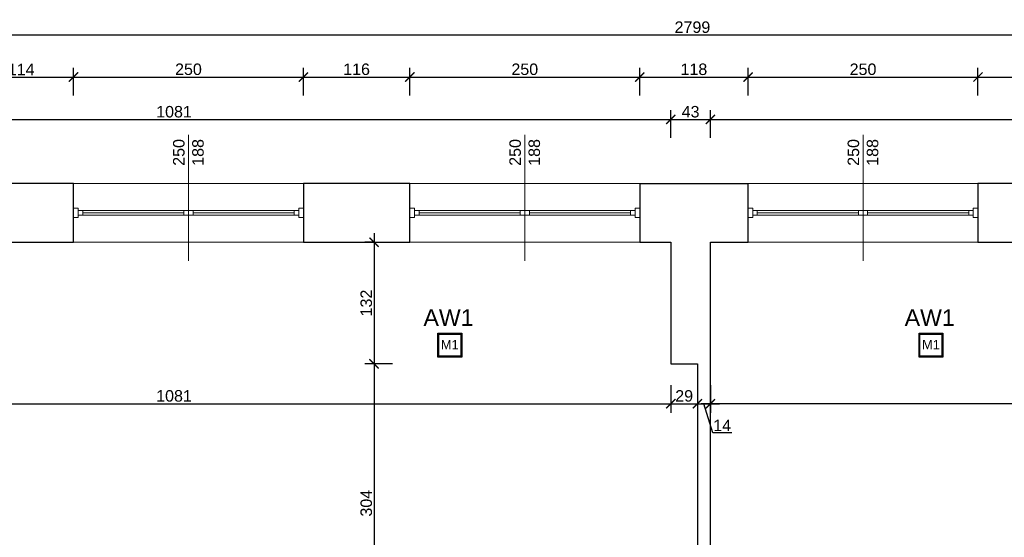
# Model space of a CAD drawing. Header units: millimetres. Extents: x 2709036 to 2756280, y 168165 to 192362.
# Tile 125 of 192: x 2719781 to 2720852, y 191610 to 192173. Entities that reach past the tile are written whole.
import ezdxf

# ---------------------------------------------------------------- set-up
doc = ezdxf.new("R2010")
doc.units = ezdxf.units.MM
doc.header["$MEASUREMENT"] = 0
doc.linetypes.add('HIDDEN2', pattern=[4.7625, 3.175, -1.5875])
for name, color, linetype, lineweight in [('__MAZ_OPIS_STOLARKA', 7, 'Continuous', 0), ('__MAZ_SCHODY', 7, 'Continuous', 0), ('__MAZ_STOLARKA OKIENNA', 7, 'Continuous', 9), ('__MAZ_WYMIARY', 7, 'Continuous', 9), ('__MAZ_ŚCIANY ISTNIEJĄCE', 7, 'Continuous', 30)]:
    doc.layers.add(name, color=color, linetype=linetype, lineweight=lineweight)
doc.layers.add('Oświetlenie awaryjne', color=1, linetype='Continuous')
doc.styles.add('Arial', font='arial.ttf')
doc.styles.add('Dimensions', font='arial.ttf')
doc.styles.add('Malanow_1_100', font='isocpeur.ttf')
doc.styles.add('styl1', font='arial.ttf')
doc.dimstyles.new('100', dxfattribs={"dimtxt": 10, "dimasz": 10, "dimexe": 18, "dimexo": 15, "dimgap": 9, "dimtad": 1, "dimdec": 1, "dimrnd": 0.5, "dimdsep": 46, "dimtxsty": 'Dimensions', "dimblk": 'ARCHTICK', "dimcen": 9, "dimdle": 10, "dimadec": 1, "dimazin": 2, "dimtfac": 1, "dimtdec": 4, "dimtofl": 0, "dimtmove": 2, "dimatfit": 3, "dimfxl": 1, "dimtolj": 1, "dimtzin": 0, "dimarcsym": 0})

# ---------------------------------------------------------------- blocks, each defined once
blk = doc.blocks.new('_ArchTick')
at = {"color": 0, "linetype": 'ByBlock', "const_width": 0.15}
blk.add_lwpolyline([(-0.5, -0.5), (0.5, 0.5)], dxfattribs=at)
blk = doc.blocks.new('*D1071')
at = {"layer": '__MAZ_WYMIARY', "color": 0, "lineweight": -2}
for p, q in [((2720166.4, 191941.1), (2720166.4, 191788.9)), ((2720166.4, 191931.1), (2720156.4, 191931.1)), ((2720186.4, 191798.9), (2720156.4, 191798.9))]:
    blk.add_line(p, q, dxfattribs=at)
at = {"layer": 'Defpoints', "color": 0, "lineweight": 30}
for p in [(2720176.5, 191931.1), (2720166.4, 191798.9), (2720489.3, 191798.9)]:
    blk.add_point(p, dxfattribs=at)
at = {"layer": '__MAZ_WYMIARY', "color": 0, "lineweight": -2, "xscale": 10, "yscale": 10, "zscale": 10}
for p, rotation in [((2720166.4, 191931.1), 90), ((2720166.4, 191798.9), 270)]:
    blk.add_blockref('_ArchTick', p, dxfattribs=dict(at, rotation=rotation))
at = {"layer": '__MAZ_WYMIARY', "color": 0, "lineweight": 5, "insert": (2720158, 191865), "char_height": 12.5, "attachment_point": 5, "rotation": 90, "style": 'Arial'}
blk.add_mtext('\\A1;132', dxfattribs=at)
blk = doc.blocks.new('*D1072')
at = {"layer": '__MAZ_WYMIARY', "color": 0, "lineweight": -2}
for p, q in [((2720166.4, 191808.9), (2720166.4, 191485.5)), ((2720186.4, 191798.9), (2720156.4, 191798.9)), ((2720186.4, 191495.5), (2720156.4, 191495.5))]:
    blk.add_line(p, q, dxfattribs=at)
at = {"layer": 'Defpoints', "color": 0, "lineweight": 30}
for p in [(2720489.3, 191798.9), (2720166.4, 191495.5), (2720489.3, 191495.5)]:
    blk.add_point(p, dxfattribs=at)
at = {"layer": '__MAZ_WYMIARY', "color": 0, "lineweight": -2, "xscale": 10, "yscale": 10, "zscale": 10}
for p, rotation in [((2720166.4, 191798.9), 90), ((2720166.4, 191495.5), 270)]:
    blk.add_blockref('_ArchTick', p, dxfattribs=dict(at, rotation=rotation))
at = {"layer": '__MAZ_WYMIARY', "color": 0, "lineweight": 5, "insert": (2720158, 191647.2), "char_height": 12.5, "attachment_point": 5, "rotation": 90, "style": 'Arial'}
blk.add_mtext('\\A1;304', dxfattribs=at)
blk = doc.blocks.new('*D1074')
at = {"layer": '__MAZ_WYMIARY', "color": 0, "lineweight": -2}
for p, q in [((2719408.3, 191735.5), (2719408.3, 191765.5)), ((2720489.3, 191775.5), (2720489.3, 191745.5)), ((2719398.3, 191755.5), (2720499.3, 191755.5))]:
    blk.add_line(p, q, dxfattribs=at)
at = {"layer": 'Defpoints', "color": 0, "lineweight": 30}
for p in [(2720489.3, 191798.9), (2720489.3, 191755.5), (2719408.3, 191709.2)]:
    blk.add_point(p, dxfattribs=at)
at = {"layer": '__MAZ_WYMIARY', "color": 0, "lineweight": -2, "xscale": 10, "yscale": 10, "zscale": 10, "rotation": 180}
blk.add_blockref('_ArchTick', (2719408.3, 191755.5), dxfattribs=at)
at = {"layer": '__MAZ_WYMIARY', "color": 0, "lineweight": -2, "xscale": 10, "yscale": 10, "zscale": 10}
blk.add_blockref('_ArchTick', (2720489.3, 191755.5), dxfattribs=at)
at = {"layer": '__MAZ_WYMIARY', "color": 0, "lineweight": 5, "insert": (2719948.8, 191763.9), "char_height": 12.5, "attachment_point": 5, "style": 'Arial'}
blk.add_mtext('\\A1;1081', dxfattribs=at)
blk = doc.blocks.new('*D1076')
at = {"layer": '__MAZ_WYMIARY', "color": 0, "lineweight": -2}
for p, q in [((2719113.3, 192136.7), (2719113.3, 192166.7)), ((2721912.3, 192136.7), (2721912.3, 192166.7)), ((2719103.3, 192156.7), (2721922.3, 192156.7))]:
    blk.add_line(p, q, dxfattribs=at)
at = {"layer": 'Defpoints', "color": 0, "lineweight": 30}
for p in [(2721912.3, 192156.7), (2719113.3, 191995.1), (2721912.3, 191995.1)]:
    blk.add_point(p, dxfattribs=at)
at = {"layer": '__MAZ_WYMIARY', "color": 0, "lineweight": -2, "xscale": 10, "yscale": 10, "zscale": 10, "rotation": 180}
blk.add_blockref('_ArchTick', (2719113.3, 192156.7), dxfattribs=at)
at = {"layer": '__MAZ_WYMIARY', "color": 0, "lineweight": -2, "xscale": 10, "yscale": 10, "zscale": 10}
blk.add_blockref('_ArchTick', (2721912.3, 192156.7), dxfattribs=at)
at = {"layer": '__MAZ_WYMIARY', "color": 0, "lineweight": 5, "insert": (2720512.8, 192165.1), "char_height": 12.5, "attachment_point": 5, "style": 'Arial'}
blk.add_mtext('\\A1;2799', dxfattribs=at)
blk = doc.blocks.new('*D1081')
at = {"layer": '__MAZ_WYMIARY', "color": 0, "lineweight": -2}
for p, q in [((2719408.3, 192044.8), (2719408.3, 192074.8)), ((2720489.3, 192044.8), (2720489.3, 192074.8)), ((2719398.3, 192064.8), (2720499.3, 192064.8))]:
    blk.add_line(p, q, dxfattribs=at)
at = {"layer": 'Defpoints', "color": 0, "lineweight": 30}
for p in [(2720489.3, 192064.8), (2719408.3, 191890.4), (2720489.3, 191889.7)]:
    blk.add_point(p, dxfattribs=at)
at = {"layer": '__MAZ_WYMIARY', "color": 0, "lineweight": -2, "xscale": 10, "yscale": 10, "zscale": 10, "rotation": 180}
blk.add_blockref('_ArchTick', (2719408.3, 192064.8), dxfattribs=at)
at = {"layer": '__MAZ_WYMIARY', "color": 0, "lineweight": -2, "xscale": 10, "yscale": 10, "zscale": 10}
blk.add_blockref('_ArchTick', (2720489.3, 192064.8), dxfattribs=at)
at = {"layer": '__MAZ_WYMIARY', "color": 0, "lineweight": 5, "insert": (2719948.8, 192073.1), "char_height": 12.5, "attachment_point": 5, "style": 'Arial'}
blk.add_mtext('\\A1;1081', dxfattribs=at)
blk = doc.blocks.new('*D1082')
at = {"layer": '__MAZ_WYMIARY', "color": 0, "lineweight": -2}
for p, q in [((2720489.3, 192044.8), (2720489.3, 192074.8)), ((2720532.3, 192044.8), (2720532.3, 192074.8)), ((2720479.3, 192064.8), (2720542.3, 192064.8))]:
    blk.add_line(p, q, dxfattribs=at)
at = {"layer": 'Defpoints', "color": 0, "lineweight": 30}
for p in [(2720532.3, 192064.8), (2720489.3, 191889.7), (2720532.3, 191744.4)]:
    blk.add_point(p, dxfattribs=at)
at = {"layer": '__MAZ_WYMIARY', "color": 0, "lineweight": -2, "xscale": 10, "yscale": 10, "zscale": 10, "rotation": 180}
blk.add_blockref('_ArchTick', (2720489.3, 192064.8), dxfattribs=at)
at = {"layer": '__MAZ_WYMIARY', "color": 0, "lineweight": -2, "xscale": 10, "yscale": 10, "zscale": 10}
blk.add_blockref('_ArchTick', (2720532.3, 192064.8), dxfattribs=at)
at = {"layer": '__MAZ_WYMIARY', "color": 0, "lineweight": 5, "insert": (2720510.8, 192073.1), "char_height": 12.5, "attachment_point": 5, "style": 'Arial'}
blk.add_mtext('\\A1;43', dxfattribs=at)
blk = doc.blocks.new('*D1083')
at = {"layer": '__MAZ_WYMIARY', "color": 0, "lineweight": -2}
for p, q in [((2720532.3, 192044.8), (2720532.3, 192074.8)), ((2721612.3, 192044.8), (2721612.3, 192074.8)), ((2720522.3, 192064.8), (2721622.3, 192064.8))]:
    blk.add_line(p, q, dxfattribs=at)
at = {"layer": 'Defpoints', "color": 0, "lineweight": 30}
for p in [(2721612.3, 192064.8), (2721612.3, 191898), (2720532.3, 191744.4)]:
    blk.add_point(p, dxfattribs=at)
at = {"layer": '__MAZ_WYMIARY', "color": 0, "lineweight": -2, "xscale": 10, "yscale": 10, "zscale": 10, "rotation": 180}
blk.add_blockref('_ArchTick', (2720532.3, 192064.8), dxfattribs=at)
at = {"layer": '__MAZ_WYMIARY', "color": 0, "lineweight": -2, "xscale": 10, "yscale": 10, "zscale": 10}
blk.add_blockref('_ArchTick', (2721612.3, 192064.8), dxfattribs=at)
at = {"layer": '__MAZ_WYMIARY', "color": 0, "lineweight": 5, "insert": (2721072.3, 192073.1), "char_height": 12.5, "attachment_point": 5, "style": 'Arial'}
blk.add_mtext('\\A1;1080', dxfattribs=at)
blk = doc.blocks.new('*D1107')
at = {"layer": '__MAZ_WYMIARY', "color": 0, "lineweight": -2}
for p, q in [((2719725.4, 192090.9), (2719725.4, 192120.9)), ((2719839.5, 192090.9), (2719839.5, 192120.9)), ((2719715.4, 192110.9), (2719849.5, 192110.9))]:
    blk.add_line(p, q, dxfattribs=at)
at = {"layer": 'Defpoints', "color": 0, "lineweight": 30}
for p in [(2719839.5, 192110.9), (2719725.4, 191995.1), (2719839.5, 191995.1)]:
    blk.add_point(p, dxfattribs=at)
at = {"layer": '__MAZ_WYMIARY', "color": 0, "lineweight": -2, "xscale": 10, "yscale": 10, "zscale": 10, "rotation": 180}
blk.add_blockref('_ArchTick', (2719725.4, 192110.9), dxfattribs=at)
at = {"layer": '__MAZ_WYMIARY', "color": 0, "lineweight": -2, "xscale": 10, "yscale": 10, "zscale": 10}
blk.add_blockref('_ArchTick', (2719839.5, 192110.9), dxfattribs=at)
at = {"layer": '__MAZ_WYMIARY', "color": 0, "lineweight": 5, "insert": (2719782.5, 192119.2), "char_height": 12.5, "attachment_point": 5, "style": 'Arial'}
blk.add_mtext('\\A1;114', dxfattribs=at)
blk = doc.blocks.new('*D1108')
at = {"layer": '__MAZ_WYMIARY', "color": 0, "lineweight": -2}
for p, q in [((2719839.5, 192090.9), (2719839.5, 192120.9)), ((2720089.5, 192090.9), (2720089.5, 192120.9)), ((2719829.5, 192110.9), (2720099.5, 192110.9))]:
    blk.add_line(p, q, dxfattribs=at)
at = {"layer": 'Defpoints', "color": 0, "lineweight": 30}
for p in [(2720089.5, 192110.9), (2719839.5, 191995.1), (2720089.5, 191995.1)]:
    blk.add_point(p, dxfattribs=at)
at = {"layer": '__MAZ_WYMIARY', "color": 0, "lineweight": -2, "xscale": 10, "yscale": 10, "zscale": 10, "rotation": 180}
blk.add_blockref('_ArchTick', (2719839.5, 192110.9), dxfattribs=at)
at = {"layer": '__MAZ_WYMIARY', "color": 0, "lineweight": -2, "xscale": 10, "yscale": 10, "zscale": 10}
blk.add_blockref('_ArchTick', (2720089.5, 192110.9), dxfattribs=at)
at = {"layer": '__MAZ_WYMIARY', "color": 0, "lineweight": 5, "insert": (2719964.5, 192119.3), "char_height": 12.5, "attachment_point": 5, "style": 'Arial'}
blk.add_mtext('\\A1;250', dxfattribs=at)
blk = doc.blocks.new('*D1109')
at = {"layer": '__MAZ_WYMIARY', "color": 0, "lineweight": -2}
for p, q in [((2720089.5, 192090.9), (2720089.5, 192120.9)), ((2720205.4, 192090.9), (2720205.4, 192120.9)), ((2720079.5, 192110.9), (2720215.4, 192110.9))]:
    blk.add_line(p, q, dxfattribs=at)
at = {"layer": 'Defpoints', "color": 0, "lineweight": 30}
for p in [(2720205.4, 192110.9), (2720089.5, 191995.1), (2720205.4, 191995.1)]:
    blk.add_point(p, dxfattribs=at)
at = {"layer": '__MAZ_WYMIARY', "color": 0, "lineweight": -2, "xscale": 10, "yscale": 10, "zscale": 10, "rotation": 180}
blk.add_blockref('_ArchTick', (2720089.5, 192110.9), dxfattribs=at)
at = {"layer": '__MAZ_WYMIARY', "color": 0, "lineweight": -2, "xscale": 10, "yscale": 10, "zscale": 10}
blk.add_blockref('_ArchTick', (2720205.4, 192110.9), dxfattribs=at)
at = {"layer": '__MAZ_WYMIARY', "color": 0, "lineweight": 5, "insert": (2720147.4, 192119.3), "char_height": 12.5, "attachment_point": 5, "style": 'Arial'}
blk.add_mtext('\\A1;116', dxfattribs=at)
blk = doc.blocks.new('*D1110')
at = {"layer": '__MAZ_WYMIARY', "color": 0, "lineweight": -2}
for p, q in [((2720205.4, 192090.9), (2720205.4, 192120.9)), ((2720455.4, 192090.9), (2720455.4, 192120.9)), ((2720195.4, 192110.9), (2720465.4, 192110.9))]:
    blk.add_line(p, q, dxfattribs=at)
at = {"layer": 'Defpoints', "color": 0, "lineweight": 30}
for p in [(2720455.4, 192110.9), (2720205.4, 191995.1), (2720455.4, 191995.1)]:
    blk.add_point(p, dxfattribs=at)
at = {"layer": '__MAZ_WYMIARY', "color": 0, "lineweight": -2, "xscale": 10, "yscale": 10, "zscale": 10, "rotation": 180}
blk.add_blockref('_ArchTick', (2720205.4, 192110.9), dxfattribs=at)
at = {"layer": '__MAZ_WYMIARY', "color": 0, "lineweight": -2, "xscale": 10, "yscale": 10, "zscale": 10}
blk.add_blockref('_ArchTick', (2720455.4, 192110.9), dxfattribs=at)
at = {"layer": '__MAZ_WYMIARY', "color": 0, "lineweight": 5, "insert": (2720330.4, 192119.3), "char_height": 12.5, "attachment_point": 5, "style": 'Arial'}
blk.add_mtext('\\A1;250', dxfattribs=at)
blk = doc.blocks.new('*D1111')
at = {"layer": '__MAZ_WYMIARY', "color": 0, "lineweight": -2}
for p, q in [((2720455.4, 192090.9), (2720455.4, 192120.9)), ((2720573.4, 192090.9), (2720573.4, 192120.9)), ((2720445.4, 192110.9), (2720583.4, 192110.9))]:
    blk.add_line(p, q, dxfattribs=at)
at = {"layer": 'Defpoints', "color": 0, "lineweight": 30}
for p in [(2720573.4, 192110.9), (2720455.4, 191995.1), (2720573.4, 191995.1)]:
    blk.add_point(p, dxfattribs=at)
at = {"layer": '__MAZ_WYMIARY', "color": 0, "lineweight": -2, "xscale": 10, "yscale": 10, "zscale": 10, "rotation": 180}
blk.add_blockref('_ArchTick', (2720455.4, 192110.9), dxfattribs=at)
at = {"layer": '__MAZ_WYMIARY', "color": 0, "lineweight": -2, "xscale": 10, "yscale": 10, "zscale": 10}
blk.add_blockref('_ArchTick', (2720573.4, 192110.9), dxfattribs=at)
at = {"layer": '__MAZ_WYMIARY', "color": 0, "lineweight": 5, "insert": (2720514.4, 192119.3), "char_height": 12.5, "attachment_point": 5, "style": 'Arial'}
blk.add_mtext('\\A1;118', dxfattribs=at)
blk = doc.blocks.new('*D1112')
at = {"layer": '__MAZ_WYMIARY', "color": 0, "lineweight": -2}
for p, q in [((2720573.4, 192090.9), (2720573.4, 192120.9)), ((2720823.4, 192090.9), (2720823.4, 192120.9)), ((2720563.4, 192110.9), (2720833.4, 192110.9))]:
    blk.add_line(p, q, dxfattribs=at)
at = {"layer": 'Defpoints', "color": 0, "lineweight": 30}
for p in [(2720823.4, 192110.9), (2720573.4, 191995.1), (2720823.4, 191995.1)]:
    blk.add_point(p, dxfattribs=at)
at = {"layer": '__MAZ_WYMIARY', "color": 0, "lineweight": -2, "xscale": 10, "yscale": 10, "zscale": 10, "rotation": 180}
blk.add_blockref('_ArchTick', (2720573.4, 192110.9), dxfattribs=at)
at = {"layer": '__MAZ_WYMIARY', "color": 0, "lineweight": -2, "xscale": 10, "yscale": 10, "zscale": 10}
blk.add_blockref('_ArchTick', (2720823.4, 192110.9), dxfattribs=at)
at = {"layer": '__MAZ_WYMIARY', "color": 0, "lineweight": 5, "insert": (2720698.4, 192119.3), "char_height": 12.5, "attachment_point": 5, "style": 'Arial'}
blk.add_mtext('\\A1;250', dxfattribs=at)
blk = doc.blocks.new('*D1113')
at = {"layer": '__MAZ_WYMIARY', "color": 0, "lineweight": -2}
for p, q in [((2720823.4, 192090.9), (2720823.4, 192120.9)), ((2720936.8, 192090.9), (2720936.8, 192120.9)), ((2720813.4, 192110.9), (2720946.8, 192110.9))]:
    blk.add_line(p, q, dxfattribs=at)
at = {"layer": 'Defpoints', "color": 0, "lineweight": 30}
for p in [(2720936.8, 192110.9), (2720823.4, 191995.1), (2720936.8, 191995.1)]:
    blk.add_point(p, dxfattribs=at)
at = {"layer": '__MAZ_WYMIARY', "color": 0, "lineweight": -2, "xscale": 10, "yscale": 10, "zscale": 10, "rotation": 180}
blk.add_blockref('_ArchTick', (2720823.4, 192110.9), dxfattribs=at)
at = {"layer": '__MAZ_WYMIARY', "color": 0, "lineweight": -2, "xscale": 10, "yscale": 10, "zscale": 10}
blk.add_blockref('_ArchTick', (2720936.8, 192110.9), dxfattribs=at)
at = {"layer": '__MAZ_WYMIARY', "color": 0, "lineweight": 5, "insert": (2720880.1, 192119.2), "char_height": 12.5, "attachment_point": 5, "style": 'Arial'}
blk.add_mtext('\\A1;114', dxfattribs=at)
blk = doc.blocks.new('*D1222')
at = {"layer": '__MAZ_WYMIARY', "color": 0, "lineweight": -2}
for p, q in [((2720489.3, 191775.5), (2720489.3, 191745.5)), ((2720518.3, 191775.5), (2720518.3, 191745.5)), ((2720479.3, 191755.5), (2720528.3, 191755.5))]:
    blk.add_line(p, q, dxfattribs=at)
at = {"layer": 'Defpoints', "color": 0, "lineweight": 30}
for p in [(2720489.3, 191798.9), (2720518.3, 191798.9), (2720518.3, 191755.5)]:
    blk.add_point(p, dxfattribs=at)
at = {"layer": '__MAZ_WYMIARY', "color": 0, "lineweight": -2, "xscale": 10, "yscale": 10, "zscale": 10, "rotation": 180}
blk.add_blockref('_ArchTick', (2720489.3, 191755.5), dxfattribs=at)
at = {"layer": '__MAZ_WYMIARY', "color": 0, "lineweight": -2, "xscale": 10, "yscale": 10, "zscale": 10}
blk.add_blockref('_ArchTick', (2720518.3, 191755.5), dxfattribs=at)
at = {"layer": '__MAZ_WYMIARY', "color": 0, "lineweight": 5, "insert": (2720503.8, 191763.9), "char_height": 12.5, "attachment_point": 5, "style": 'Arial'}
blk.add_mtext('\\A1;29', dxfattribs=at)
blk = doc.blocks.new('*D1243')
at = {"layer": '__MAZ_WYMIARY', "color": 0, "lineweight": -2}
for p, q in [((2720532.3, 191775.5), (2720532.3, 191745.5)), ((2721612.3, 191775.5), (2721612.3, 191745.5)), ((2721622.3, 191755.5), (2720522.3, 191755.5))]:
    blk.add_line(p, q, dxfattribs=at)
at = {"layer": 'Defpoints', "color": 0, "lineweight": 30}
for p in [(2720532.3, 191931.1), (2721612.3, 191931.1), (2720532.3, 191755.5)]:
    blk.add_point(p, dxfattribs=at)
at = {"layer": '__MAZ_WYMIARY', "color": 0, "lineweight": -2, "xscale": 10, "yscale": 10, "zscale": 10, "rotation": 180}
blk.add_blockref('_ArchTick', (2720532.3, 191755.5), dxfattribs=at)
at = {"layer": '__MAZ_WYMIARY', "color": 0, "lineweight": -2, "xscale": 10, "yscale": 10, "zscale": 10}
blk.add_blockref('_ArchTick', (2721612.3, 191755.5), dxfattribs=at)
at = {"layer": '__MAZ_WYMIARY', "color": 0, "lineweight": 5, "insert": (2721072.3, 191763.9), "char_height": 12.5, "attachment_point": 5, "style": 'Arial'}
blk.add_mtext('\\A1;1080', dxfattribs=at)
blk = doc.blocks.new('*D1244')
at = {"layer": '__MAZ_WYMIARY', "color": 0, "lineweight": -2}
for p, q in [((2720518.3, 191775.5), (2720518.3, 191745.5)), ((2720532.3, 191775.5), (2720532.3, 191745.5)), ((2720508.3, 191755.5), (2720542.3, 191755.5)), ((2720534.9, 191723.7), (2720525.3, 191755.5)), ((2720555.5, 191723.7), (2720534.9, 191723.7))]:
    blk.add_line(p, q, dxfattribs=at)
at = {"layer": 'Defpoints', "color": 0, "lineweight": 30}
for p in [(2720518.3, 191798.9), (2720532.3, 191798.9), (2720532.3, 191755.5)]:
    blk.add_point(p, dxfattribs=at)
at = {"layer": '__MAZ_WYMIARY', "color": 0, "lineweight": -2, "xscale": 10, "yscale": 10, "zscale": 10, "rotation": 180}
blk.add_blockref('_ArchTick', (2720518.3, 191755.5), dxfattribs=at)
at = {"layer": '__MAZ_WYMIARY', "color": 0, "lineweight": -2, "xscale": 10, "yscale": 10, "zscale": 10}
blk.add_blockref('_ArchTick', (2720532.3, 191755.5), dxfattribs=at)
at = {"layer": '__MAZ_WYMIARY', "color": 0, "lineweight": 5, "insert": (2720545.2, 191731.9), "char_height": 12.5, "attachment_point": 5, "style": 'Arial'}
blk.add_mtext('\\A1;14', dxfattribs=at)
blk = doc.blocks.new('*U718')
at = {"layer": 'Oświetlenie awaryjne'}
h = blk.add_hatch(color=256, dxfattribs=at)
h.dxf.hatch_style = 1
h.paths.add_polyline_path([(-13, -13), (13, -13), (13, 13), (-13, 13)])
h.paths.add_polyline_path([(-12, -12), (12, -12), (12, 12), (-12, 12)], flags=16)
for points in [[(-13, 13), (13, 13), (13, -13), (-13, -13)], [(-12, 12), (12, 12), (12, -12), (-12, -12)]]:
    blk.add_lwpolyline(points, close=True, dxfattribs=at)
at = {"layer": 'Oświetlenie awaryjne', "attachment_point": 1, "style": 'Malanow_1_100'}
for s, width, insert, char_height in [('{\\fArial|b0|i0|c238|p34;AW1}', 59.666, (-28.6, 39.1), 18), ('\\pxqc;{\\fArial|b0|i0|c238|p34;M1}', 26, (-13, 5.7), 10)]:
    blk.add_mtext_dynamic_manual_height_columns(s, width=width, gutter_width=669.5, heights=[0], dxfattribs=dict(at, insert=insert, char_height=char_height))

msp = doc.modelspace()

# ---------------------------------------------------------------- linework, layer by layer
at = {"layer": '__MAZ_OPIS_STOLARKA', "color": 252}
for points in [[(2719964.5, 191911.1), (2719964.5, 192048.2)], [(2720330.4, 191911.1), (2720330.4, 192048.2)], [(2720698.4, 191911.1), (2720698.4, 192048.2)]]:
    msp.add_lwpolyline(points, dxfattribs=at)
at = {"layer": '__MAZ_SCHODY', "color": 252, "linetype": 'HIDDEN2', "lineweight": 5}
for p, q in [((2720089.5, 191995.1), (2719839.5, 191995.1)), ((2720455.4, 191995.1), (2720205.4, 191995.1)), ((2720823.4, 191995.1), (2720573.4, 191995.1)), ((2719839.5, 191931.1), (2720089.5, 191931.1)), ((2720205.4, 191931.1), (2720455.4, 191931.1)), ((2720573.4, 191931.1), (2720823.4, 191931.1))]:
    msp.add_line(p, q, dxfattribs=at)
at = {"layer": '__MAZ_STOLARKA OKIENNA', "color": 252, "linetype": 'Continuous'}
for p, q in [((2719839.5, 191995.1), (2720089.5, 191995.1)), ((2720205.4, 191995.1), (2720455.4, 191995.1)), ((2720573.4, 191995.1), (2720823.4, 191995.1)), ((2719849.5, 191960.6), (2719849.5, 191965.6)), ((2719849.5, 191963.1), (2719959.5, 191963.1)), ((2719959.5, 191960.6), (2719959.5, 191965.6)), ((2719969.5, 191960.6), (2719969.5, 191965.6)), ((2720079.5, 191963.1), (2719969.5, 191963.1)), ((2720079.5, 191960.6), (2720079.5, 191965.6)), ((2720215.4, 191960.6), (2720215.4, 191965.6)), ((2720215.4, 191963.1), (2720325.4, 191963.1)), ((2720325.4, 191960.6), (2720325.4, 191965.6)), ((2720335.4, 191960.6), (2720335.4, 191965.6)), ((2720445.4, 191963.1), (2720335.4, 191963.1)), ((2720445.4, 191960.6), (2720445.4, 191965.6)), ((2720583.4, 191960.6), (2720583.4, 191965.6)), ((2720583.4, 191963.1), (2720693.4, 191963.1)), ((2720693.4, 191960.6), (2720693.4, 191965.6)), ((2720703.4, 191960.6), (2720703.4, 191965.6)), ((2720813.4, 191963.1), (2720703.4, 191963.1)), ((2720813.4, 191960.6), (2720813.4, 191965.6)), ((2719839.5, 191931.1), (2720089.5, 191931.1)), ((2720205.4, 191931.1), (2720455.4, 191931.1)), ((2720573.4, 191931.1), (2720823.4, 191931.1))]:
    msp.add_line(p, q, dxfattribs=at)
for points in [[(2719844.5, 191968.1), (2719839.5, 191968.1), (2719839.5, 191958.1), (2719844.5, 191958.1)], [(2719844.5, 191960.6), (2719844.5, 191965.6), (2719964.5, 191965.6), (2719964.5, 191960.6)], [(2720084.5, 191960.6), (2720084.5, 191965.6), (2719964.5, 191965.6), (2719964.5, 191960.6)], [(2720084.5, 191968.1), (2720089.5, 191968.1), (2720089.5, 191958.1), (2720084.5, 191958.1)], [(2720210.4, 191968.1), (2720205.4, 191968.1), (2720205.4, 191958.1), (2720210.4, 191958.1)], [(2720210.4, 191960.6), (2720210.4, 191965.6), (2720330.4, 191965.6), (2720330.4, 191960.6)], [(2720450.4, 191960.6), (2720450.4, 191965.6), (2720330.4, 191965.6), (2720330.4, 191960.6)], [(2720450.4, 191968.1), (2720455.4, 191968.1), (2720455.4, 191958.1), (2720450.4, 191958.1)], [(2720578.4, 191968.1), (2720573.4, 191968.1), (2720573.4, 191958.1), (2720578.4, 191958.1)], [(2720578.4, 191960.6), (2720578.4, 191965.6), (2720698.4, 191965.6), (2720698.4, 191960.6)], [(2720818.4, 191960.6), (2720818.4, 191965.6), (2720698.4, 191965.6), (2720698.4, 191960.6)], [(2720818.4, 191968.1), (2720823.4, 191968.1), (2720823.4, 191958.1), (2720818.4, 191958.1)]]:
    msp.add_lwpolyline(points, close=True, dxfattribs=at)
at = {"layer": '__MAZ_ŚCIANY ISTNIEJĄCE', "color": 252, "ltscale": 15}
for p, q in [((2719839.5, 191995.1), (2719725.4, 191995.1)), ((2719839.5, 191931.1), (2719839.5, 191995.1)), ((2720089.5, 191995.1), (2720089.5, 191931.1)), ((2720147.5, 191995.1), (2720089.5, 191995.1)), ((2720205.4, 191995.1), (2720147.5, 191995.1)), ((2720205.4, 191931.1), (2720205.4, 191995.1)), ((2720455.4, 191995.1), (2720455.4, 191931.1)), ((2720455.4, 191995.1), (2720573.4, 191995.1)), ((2720573.4, 191931.1), (2720573.4, 191995.1)), ((2720823.4, 191995.1), (2720823.4, 191931.1)), ((2720882.7, 191995.1), (2720823.4, 191995.1)), ((2719725.4, 191931.1), (2719839.5, 191931.1)), ((2720089.5, 191931.1), (2720147.5, 191931.1)), ((2720147.5, 191931.1), (2720205.4, 191931.1)), ((2720455.4, 191931.1), (2720489.3, 191931.1)), ((2720489.3, 191931.1), (2720489.3, 191798.9)), ((2720532.3, 191931.1), (2720573.4, 191931.1)), ((2720532.3, 191357.1), (2720532.3, 191931.1)), ((2720823.4, 191931.1), (2720882.7, 191931.1)), ((2720489.3, 191798.9), (2720518.3, 191798.9)), ((2720518.3, 191798.9), (2720518.3, 191495.5))]:
    msp.add_line(p, q, dxfattribs=at)

# ---------------------------------------------------------------- block references
at = {"layer": 'Oświetlenie awaryjne'}
for p in [(2720248.8, 191819.1, 0), (2720772.3, 191819.1, 0)]:
    msp.add_blockref('*U718', p, dxfattribs=at)

# ---------------------------------------------------------------- texts
at = {"layer": '__MAZ_OPIS_STOLARKA', "color": 252, "char_height": 12.5, "width": 38.31, "attachment_point": 5, "rotation": 90, "style": 'styl1'}
for insert in [(2719964.5, 192028.9), (2720330.4, 192028.9), (2720698.4, 192028.9)]:
    msp.add_mtext('250\\P188', dxfattribs=dict(at, insert=insert))

# ---------------------------------------------------------------- dimensions: what is measured, and where the dimension line sits
at = {"layer": '__MAZ_WYMIARY', "color": 252, "lineweight": 5}
for base, p1, p2, picture, middle in [((2721912.3, 192156.7), (2719113.3, 191995.1), (2721912.3, 191995.1), '*D1076', (2720512.8, 192165.1)), ((2719839.5, 192110.9), (2719725.4, 191995.1), (2719839.5, 191995.1), '*D1107', (2719782.5, 192119.2)), ((2720089.5, 192110.9), (2719839.5, 191995.1), (2720089.5, 191995.1), '*D1108', (2719964.5, 192119.3)), ((2720205.4, 192110.9), (2720089.5, 191995.1), (2720205.4, 191995.1), '*D1109', (2720147.4, 192119.3)), ((2720455.4, 192110.9), (2720205.4, 191995.1), (2720455.4, 191995.1), '*D1110', (2720330.4, 192119.3)), ((2720573.4, 192110.9), (2720455.4, 191995.1), (2720573.4, 191995.1), '*D1111', (2720514.4, 192119.3)), ((2720823.4, 192110.9), (2720573.4, 191995.1), (2720823.4, 191995.1), '*D1112', (2720698.4, 192119.3)), ((2720936.8, 192110.9), (2720823.4, 191995.1), (2720936.8, 191995.1), '*D1113', (2720880.1, 192119.2)), ((2720489.3, 192064.8), (2719408.3, 191890.4), (2720489.3, 191889.7), '*D1081', (2719948.8, 192073.1)), ((2720532.3, 192064.8), (2720489.3, 191889.7), (2720532.3, 191744.4), '*D1082', (2720510.8, 192073.1)), ((2721612.3, 192064.8), (2720532.3, 191744.4), (2721612.3, 191898), '*D1083', (2721072.3, 192073.1)), ((2720532.3, 191755.5), (2721612.3, 191931.1), (2720532.3, 191931.1), '*D1243', (2721072.3, 191763.9)), ((2720489.3, 191755.5), (2719408.3, 191709.2), (2720489.3, 191798.9), '*D1074', (2719948.8, 191763.9)), ((2720518.3, 191755.5), (2720489.3, 191798.9), (2720518.3, 191798.9), '*D1222', (2720503.8, 191763.9)), ((2720532.3, 191755.5), (2720518.3, 191798.9), (2720532.3, 191798.9), '*D1244', (2720536.9, 191731.9))]:
    dim = msp.add_linear_dim(base=base, p1=p1, p2=p2, dimstyle='100', override={"dimtxt": 12.5, "dimexe": 10, "dimgap": 2, "dimdec": 0, "dimtxsty": 'Arial', "dimtmove": 1, "dimfxl": 20, "dimfxlon": 1}, dxfattribs=at)
    dim.commit()
    dim.dimension.update_dxf_attribs({"geometry": picture, "text_midpoint": middle})
for base, p1, p2, picture, middle in [((2720166.4, 191798.9), (2720176.5, 191931.1), (2720489.3, 191798.9), '*D1071', (2720158, 191865)), ((2720166.4, 191495.5), (2720489.3, 191798.9), (2720489.3, 191495.5), '*D1072', (2720158, 191647.2))]:
    dim = msp.add_linear_dim(base=base, p1=p1, p2=p2, angle=90, dimstyle='100', override={"dimtxt": 12.5, "dimexe": 10, "dimgap": 2, "dimdec": 0, "dimtxsty": 'Arial', "dimtmove": 1, "dimfxl": 20, "dimfxlon": 1}, dxfattribs=at)
    dim.commit()
    dim.dimension.update_dxf_attribs({"geometry": picture, "text_midpoint": middle})

doc.saveas('drawing.dxf')
